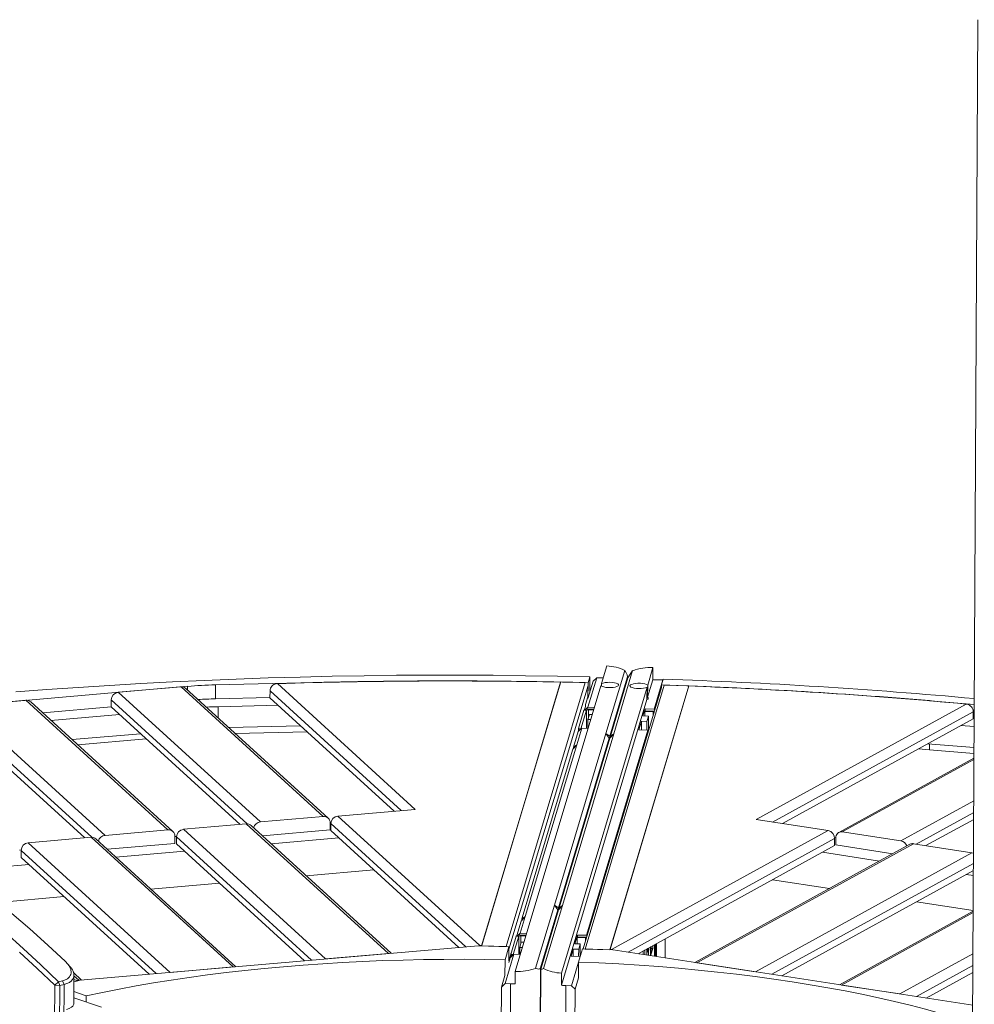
# Model space of a CAD drawing. Header units: millimetres. Extents: x 0 to 420, y 0 to 297.
# Tile 92 of 131: x 312 to 332, y 137 to 159. Entities that reach past the tile are written whole.
import ezdxf

# ---------------------------------------------------------------- set-up
doc = ezdxf.new("R2010")
doc.units = ezdxf.units.MM

msp = doc.modelspace()

# ---------------------------------------------------------------- linework, layer by layer
at = {"color": 7, "linetype": 'Continuous', "lineweight": 18}
for p, q in [((332.495, 158.696), (332.379, 136.478)), ((324.272, 144.181), (324.387, 144.566)), ((324.368, 143.09), (324.781, 144.47)), ((324.539, 143.083), (324.951, 144.463)), ((325.28, 144.149), (325.395, 144.534)), ((325.395, 144.534), (325.393, 144.266)), ((324.167, 144.307), (323.975, 143.665)), ((323.976, 144.199), (324.014, 144.325)), ((324.014, 144.325), (324.012, 143.98)), ((324.087, 144.232), (324.167, 144.307)), ((324.167, 144.307), (324.287, 144.303)), ((324.834, 144.305), (324.454, 143.034)), ((324.845, 144.303), (324.465, 143.032)), ((324.836, 144.273), (324.837, 144.322)), ((325.278, 143.881), (325.393, 144.266)), ((325.613, 144.262), (325.421, 143.621)), ((325.613, 144.262), (325.494, 144.265)), ((325.619, 144.276), (325.581, 144.15)), ((325.614, 144.261), (325.613, 144.262)), ((315.223, 144.121), (306.781, 143.391)), ((315.082, 144.108), (313.709, 143.99)), ((318.187, 141.274), (315.082, 144.108)), ((318.295, 141.239), (315.189, 144.073)), ((315.832, 143.847), (315.834, 144.154)), ((318.015, 144.206), (315.834, 144.154)), ((320.2, 141.431), (317.188, 144.18)), ((321.65, 138.446), (323.378, 144.217)), ((323.377, 144.213), (321.652, 138.454)), ((322.188, 138.43), (323.916, 144.201)), ((322.247, 138.371), (323.976, 144.142)), ((322.386, 137.884), (324.257, 144.131)), ((323.378, 144.217), (323.916, 144.201)), ((323.396, 137.852), (325.265, 144.099)), ((323.872, 138.379), (325.581, 144.092)), ((323.915, 138.377), (325.641, 144.148)), ((323.974, 143.854), (324.087, 144.232)), ((323.976, 144.199), (323.974, 143.893)), ((323.976, 144.142), (323.974, 143.893)), ((324.272, 144.181), (324.272, 144.122)), ((324.453, 138.361), (326.179, 144.132)), ((326.178, 144.129), (324.456, 138.369)), ((325.263, 143.831), (325.265, 144.099)), ((325.28, 144.149), (325.278, 143.881)), ((325.581, 144.092), (325.581, 144.15)), ((326.179, 144.132), (325.641, 144.148)), ((311.688, 143.815), (310.315, 143.696)), ((314.794, 140.981), (311.688, 143.815)), ((313.555, 143.67), (313.556, 143.823)), ((313.709, 143.99), (316.815, 141.155)), ((317.025, 143.876), (315.832, 143.847)), ((317.026, 144.022), (317.025, 143.869)), ((319.739, 141.391), (317.025, 143.869)), ((323.395, 137.584), (325.263, 143.831)), ((323.974, 143.893), (323.923, 143.721)), ((323.923, 143.721), (323.974, 143.893)), ((310.315, 143.696), (313.421, 140.862)), ((314.901, 140.946), (311.795, 143.78)), ((313.555, 143.67), (312.057, 143.541)), ((313.555, 143.67), (316.37, 141.101)), ((317.203, 143.706), (315.891, 143.675)), ((323.886, 143.599), (323.766, 143.196)), ((323.822, 143.194), (323.942, 143.597)), ((323.942, 143.597), (323.886, 143.599)), ((323.901, 143.612), (323.923, 143.683)), ((323.923, 143.721), (323.923, 143.683)), ((323.925, 143.619), (323.975, 143.665)), ((323.975, 143.665), (324.116, 143.661)), ((323.986, 143.608), (323.99, 143.624)), ((323.986, 143.608), (324.099, 143.604)), ((324.104, 143.62), (323.99, 143.624)), ((325.222, 143.627), (325.176, 143.472)), ((325.421, 143.621), (325.222, 143.627)), ((325.222, 143.627), (325.222, 143.585)), ((325.436, 143.607), (325.421, 143.621)), ((327.649, 141.209), (332.239, 143.734)), ((332.417, 143.725), (331.441, 143.807)), ((313.736, 143.505), (312.239, 143.375)), ((323.975, 143.394), (323.974, 143.201)), ((324.009, 143.508), (323.975, 143.394)), ((323.975, 143.394), (324.036, 143.392)), ((324.07, 143.507), (324.009, 143.508)), ((325.176, 143.472), (325.295, 143.469)), ((325.216, 143.569), (325.221, 143.585)), ((325.4, 143.564), (325.216, 143.569)), ((325.216, 143.569), (325.216, 143.471)), ((325.221, 143.585), (325.404, 143.58)), ((325.295, 143.469), (325.261, 143.354)), ((325.295, 143.469), (325.294, 143.15)), ((325.4, 143.564), (325.404, 143.58)), ((328.225, 141.121), (332.393, 143.413)), ((332.394, 143.566), (332.393, 143.413)), ((332.415, 143.419), (332.393, 143.42)), ((310.161, 143.377), (312.977, 140.807)), ((316.123, 143.221), (317.694, 143.258)), ((323.837, 143.205), (323.729, 142.841)), ((323.837, 143.205), (323.757, 143.13)), ((323.765, 143.194), (323.765, 143.137)), ((323.822, 143.194), (323.766, 143.196)), ((323.978, 143.2), (323.837, 143.205)), ((325.142, 143.358), (325.084, 143.166)), ((325.084, 143.166), (325.284, 143.16)), ((325.142, 143.358), (325.141, 143.164)), ((325.261, 143.354), (325.142, 143.358)), ((325.261, 143.354), (325.26, 143.161)), ((332.414, 143.239), (332.122, 143.264)), ((312.699, 142.955), (314.196, 143.085)), ((314.321, 142.971), (312.824, 142.841)), ((317.836, 143.129), (316.265, 143.091)), ((323.243, 139.335), (324.368, 143.09)), ((324.44, 142.988), (323.329, 139.279)), ((324.452, 142.986), (323.342, 139.276)), ((323.416, 139.328), (324.539, 143.083)), ((323.655, 142.79), (323.757, 143.13)), ((324.368, 143.09), (324.44, 142.988)), ((324.454, 143.034), (324.368, 143.09)), ((324.44, 142.988), (324.44, 142.946)), ((324.539, 143.083), (324.452, 142.986)), ((324.453, 142.988), (324.454, 143.034)), ((324.465, 143.032), (324.539, 143.083)), ((324.465, 143.001), (324.465, 143.032)), ((325.284, 143.16), (325.175, 142.796)), ((325.284, 143.16), (325.298, 143.146)), ((322.53, 139.034), (323.642, 142.744)), ((323.729, 142.841), (322.604, 139.085)), ((323.642, 142.744), (323.729, 142.841)), ((323.729, 142.841), (323.655, 142.79)), ((323.655, 142.79), (323.655, 142.759)), ((325.175, 142.796), (324.052, 139.041)), ((325.188, 142.778), (325.175, 142.796)), ((325.175, 142.796), (325.19, 142.786)), ((331.436, 142.735), (331.196, 142.755)), ((331.397, 142.865), (332.412, 142.78)), ((332.411, 142.652), (331.436, 142.735)), ((332.411, 142.55), (329.455, 140.924)), ((316.815, 141.155), (318.187, 141.274)), ((318.509, 141.285), (320.2, 141.431)), ((321.614, 138.451), (318.509, 141.285)), ((316.507, 141.112), (315.134, 140.994)), ((319.613, 138.278), (316.507, 141.112)), ((319.676, 138.283), (316.614, 141.077)), ((318.338, 140.981), (318.339, 141.134)), ((318.356, 141.129), (318.339, 141.128)), ((318.356, 141.119), (318.355, 140.965)), ((329.224, 140.967), (327.649, 141.209)), ((331.362, 140.638), (332.404, 141.211)), ((313.114, 140.819), (311.741, 140.7)), ((316.219, 137.985), (313.114, 140.819)), ((313.421, 140.862), (314.794, 140.981)), ((314.945, 140.687), (314.946, 140.841)), ((314.982, 140.838), (314.946, 140.835)), ((314.98, 140.674), (314.981, 140.827)), ((315.134, 140.994), (318.24, 138.159)), ((316.86, 140.853), (318.338, 140.981)), ((317.051, 140.679), (318.529, 140.806)), ((321.153, 138.411), (318.355, 140.965)), ((324.491, 138.364), (329.224, 140.967)), ((329.39, 140.811), (329.363, 140.815)), ((329.389, 140.653), (329.39, 140.806)), ((329.533, 140.937), (330.811, 140.74)), ((311.741, 140.7), (314.847, 137.866)), ((316.282, 137.99), (313.221, 140.784)), ((313.466, 140.56), (314.945, 140.687)), ((314.98, 140.674), (317.78, 138.12)), ((325.068, 138.275), (329.364, 140.638)), ((331.01, 140.667), (326.313, 138.084)), ((331.088, 140.68), (326.355, 138.077)), ((329.365, 140.792), (329.364, 140.638)), ((329.389, 140.653), (330.635, 140.461)), ((332.366, 140.483), (331.088, 140.68)), ((311.588, 140.545), (311.552, 140.541)), ((311.587, 140.381), (311.588, 140.534)), ((311.587, 140.381), (314.386, 137.826)), ((313.657, 140.385), (315.155, 140.515)), ((327.633, 137.88), (332.366, 140.483)), ((329.099, 140.493), (330.344, 140.301)), ((310.284, 140.094), (311.761, 140.222)), ((317.818, 139.979), (319.295, 140.107)), ((328.209, 137.792), (332.398, 140.095)), ((332.241, 140.009), (332.397, 139.985)), ((314.424, 139.686), (315.921, 139.815)), ((328.01, 139.893), (329.255, 139.702)), ((311.087, 139.397), (312.528, 139.522)), ((322.83, 137.955), (323.243, 139.335)), ((323.003, 137.948), (323.416, 139.328)), ((323.243, 139.335), (323.315, 139.233)), ((323.329, 139.279), (323.243, 139.335)), ((323.416, 139.328), (323.329, 139.23)), ((323.342, 139.276), (323.416, 139.328)), ((331.151, 139.41), (332.393, 139.218)), ((322.604, 139.085), (322.495, 138.722)), ((322.517, 138.988), (322.604, 139.085)), ((322.604, 139.085), (322.53, 139.034)), ((323.315, 139.233), (322.935, 137.962)), ((323.329, 139.23), (322.949, 137.96)), ((323.315, 139.233), (323.315, 139.185)), ((323.329, 139.231), (323.329, 139.279)), ((323.342, 139.246), (323.342, 139.276)), ((332.393, 139.203), (329.473, 137.597)), ((322.422, 138.671), (322.517, 138.988)), ((322.53, 139.034), (322.53, 139.003)), ((324.052, 139.041), (323.943, 138.677)), ((324.065, 139.022), (324.052, 139.041)), ((324.052, 139.041), (324.067, 139.031)), ((322.407, 138.658), (322.286, 138.255)), ((322.342, 138.254), (322.462, 138.657)), ((322.462, 138.657), (322.407, 138.658)), ((322.448, 138.679), (322.495, 138.722)), ((322.495, 138.722), (322.636, 138.718)), ((322.506, 138.667), (322.511, 138.683)), ((322.506, 138.667), (322.62, 138.664)), ((322.624, 138.68), (322.511, 138.683)), ((323.744, 138.683), (323.686, 138.491)), ((323.739, 138.629), (323.744, 138.645)), ((323.943, 138.677), (323.744, 138.683)), ((323.744, 138.683), (323.744, 138.645)), ((323.744, 138.645), (323.927, 138.639)), ((323.957, 138.663), (323.943, 138.677)), ((312.879, 137.696), (321.581, 138.448)), ((321.581, 138.448), (322.248, 138.428)), ((321.595, 138.448), (321.614, 138.451)), ((321.652, 138.454), (321.614, 138.451)), ((321.65, 138.446), (322.188, 138.43)), ((321.65, 138.446), (321.65, 138.446)), ((322.162, 138.142), (322.248, 138.428)), ((322.188, 138.43), (322.188, 138.43)), ((322.248, 138.428), (322.246, 138.122)), ((322.517, 138.528), (322.483, 138.413)), ((322.578, 138.526), (322.517, 138.528)), ((323.686, 138.491), (323.806, 138.488)), ((323.739, 138.629), (323.738, 138.49)), ((323.922, 138.623), (323.739, 138.629)), ((323.806, 138.488), (323.772, 138.373)), ((323.806, 138.488), (323.805, 138.216)), ((323.922, 138.623), (323.927, 138.639)), ((325.351, 138.252), (325.352, 138.432)), ((325.393, 138.454), (325.392, 138.389)), ((325.428, 138.22), (325.43, 138.474)), ((325.448, 138.485), (325.447, 138.217)), ((325.464, 138.214), (325.466, 138.494)), ((325.474, 138.499), (325.473, 138.213)), ((325.661, 138.184), (325.663, 138.603)), ((318.24, 138.159), (319.613, 138.278)), ((322.357, 138.261), (322.165, 137.62)), ((322.247, 138.371), (322.246, 138.122)), ((322.297, 138.294), (322.246, 138.122)), ((322.357, 138.261), (322.277, 138.187)), ((322.286, 138.253), (322.285, 138.195)), ((322.342, 138.254), (322.286, 138.255)), ((322.498, 138.257), (322.357, 138.261)), ((322.483, 138.413), (322.482, 138.257)), ((322.483, 138.413), (322.544, 138.411)), ((323.652, 138.377), (323.606, 138.222)), ((323.606, 138.222), (323.805, 138.216)), ((323.805, 138.216), (323.614, 137.575)), ((323.652, 138.377), (323.651, 138.221)), ((323.772, 138.373), (323.652, 138.377)), ((323.856, 138.379), (323.77, 138.093)), ((323.772, 138.373), (323.771, 138.217)), ((323.805, 138.216), (323.806, 138.215)), ((323.856, 138.379), (324.522, 138.359)), ((323.915, 138.377), (323.915, 138.377)), ((324.453, 138.361), (323.915, 138.377)), ((324.453, 138.361), (324.453, 138.361)), ((324.456, 138.369), (324.456, 138.361)), ((324.456, 138.369), (324.491, 138.364)), ((324.509, 138.36), (324.491, 138.364)), ((324.522, 138.359), (332.383, 137.149)), ((325.218, 138.312), (325.218, 138.358)), ((325.261, 138.323), (325.262, 138.382)), ((325.275, 138.388), (325.283, 138.388)), ((325.339, 138.424), (325.338, 138.234)), ((325.392, 138.389), (325.351, 138.252)), ((325.352, 138.391), (325.392, 138.389)), ((312.679, 137.966), (312.623, 138.026)), ((322.162, 138.142), (322.16, 137.798)), ((322.246, 138.084), (322.277, 138.187)), ((323.77, 138.093), (323.768, 137.748)), ((326.355, 138.077), (327.633, 137.88)), ((312.909, 137.699), (312.731, 137.861)), ((312.736, 137.172), (312.739, 137.807)), ((314.847, 137.866), (316.219, 137.985)), ((322.085, 137.546), (322.16, 137.797)), ((322.385, 137.616), (322.386, 137.884)), ((322.935, 137.962), (322.82, 115.896)), ((322.946, 137.947), (322.832, 115.877)), ((323.395, 137.584), (323.396, 137.852)), ((331.369, 137.305), (332.386, 137.864)), ((312.316, 136.754), (312.32, 137.583)), ((312.32, 137.583), (312.402, 137.661)), ((312.32, 137.583), (312.433, 137.58)), ((312.402, 137.661), (312.494, 137.683)), ((312.433, 137.58), (312.402, 137.661)), ((312.433, 137.58), (312.428, 136.674)), ((312.525, 137.601), (312.433, 137.58)), ((312.494, 137.683), (312.525, 137.601)), ((312.52, 136.696), (312.525, 137.601)), ((312.738, 137.714), (312.808, 137.69)), ((312.826, 137.684), (312.738, 137.714)), ((312.738, 137.663), (312.879, 137.696)), ((312.826, 137.684), (312.738, 137.663)), ((312.808, 137.69), (312.847, 137.693)), ((312.826, 137.684), (312.826, 137.684)), ((312.867, 137.693), (312.847, 137.693)), ((322.165, 137.62), (322.085, 137.546)), ((322.165, 137.62), (322.284, 137.616)), ((322.169, 115.398), (322.284, 137.616)), ((323.378, 115.36), (323.494, 137.579)), ((323.614, 137.575), (323.494, 137.579)), ((323.614, 137.575), (323.693, 137.496)), ((323.693, 137.496), (323.768, 137.748)), ((329.515, 137.59), (330.793, 137.394)), ((312.737, 137.446), (313.011, 137.351)), ((321.97, 115.48), (322.085, 137.546)), ((323.578, 115.431), (323.693, 137.496)), ((313.343, 137.102), (312.736, 137.312)), ((313.011, 137.351), (313.01, 137.218))]:
    msp.add_line(p, q, dxfattribs=at)
at = {"color": 8, "linetype": 'Continuous', "lineweight": 18}
for p, q in [((324.834, 144.265), (324.834, 144.305)), ((315.222, 144.043), (315.223, 144.121)), ((318.015, 144.203), (318.015, 144.206)), ((316.526, 141.113), (313.556, 143.823)), ((317.026, 144.022), (319.893, 141.405)), ((315.891, 143.675), (315.89, 143.434)), ((323.942, 143.597), (323.94, 143.202)), ((323.986, 143.608), (323.985, 143.427)), ((331.441, 143.805), (331.441, 143.807)), ((313.132, 140.82), (310.162, 143.53)), ((325.4, 143.564), (325.399, 143.485)), ((332.394, 143.566), (328.008, 141.154)), ((323.822, 143.194), (323.822, 143.192)), ((331.436, 142.862), (331.436, 142.735)), ((332.411, 142.52), (329.533, 140.937)), ((330.811, 140.74), (332.406, 141.617)), ((332.405, 141.364), (331.145, 140.671)), ((318.356, 141.119), (321.307, 138.424)), ((317.934, 138.133), (314.981, 140.827)), ((329.365, 140.792), (324.851, 138.309)), ((314.54, 137.84), (311.588, 140.534)), ((332.399, 140.248), (327.992, 137.825)), ((332.393, 139.173), (329.515, 137.59)), ((322.462, 138.657), (322.46, 138.258)), ((322.506, 138.667), (322.505, 138.487)), ((323.922, 138.623), (323.922, 138.544)), ((325.347, 138.429), (325.346, 138.233)), ((325.466, 138.494), (325.464, 138.214)), ((322.342, 138.254), (322.342, 138.252)), ((330.793, 137.394), (332.388, 138.271)), ((332.387, 138.017), (331.152, 137.338)), ((312.847, 137.693), (312.739, 137.791))]:
    msp.add_line(p, q, dxfattribs=at)
at = {"color": 7, "linetype": 'Continuous', "lineweight": 18, "flags": 128}
for points in [[(324.014, 144.325), (323.311, 144.341), (322.607, 144.353), (321.902, 144.361), (321.198, 144.365), (320.493, 144.365), (319.789, 144.361), (319.086, 144.353), (318.383, 144.341), (317.682, 144.324), (316.982, 144.304), (316.284, 144.28), (315.588, 144.251), (314.895, 144.219), (314.204, 144.183), (313.516, 144.142), (312.831, 144.098), (312.15, 144.05), (311.472, 143.998)], [(324.308, 144.302), (324.3, 144.303), (324.287, 144.303)], [(324.257, 144.131), (324.283, 144.117), (324.32, 144.106), (324.366, 144.098), (324.418, 144.094), (324.472, 144.094), (324.523, 144.098), (324.569, 144.105), (324.606, 144.116), (324.631, 144.13), (324.643, 144.145), (324.641, 144.16), (324.624, 144.175), (324.594, 144.188), (324.554, 144.198), (324.505, 144.205), (324.452, 144.208), (324.399, 144.207), (324.349, 144.202), (324.305, 144.193), (324.272, 144.181)], [(325.265, 144.099), (325.231, 144.087), (325.188, 144.079), (325.138, 144.073), (325.084, 144.072), (325.032, 144.075), (324.983, 144.082), (324.943, 144.092), (324.913, 144.105), (324.896, 144.12), (324.893, 144.136), (324.905, 144.151), (324.93, 144.164), (324.967, 144.175), (325.013, 144.183), (325.065, 144.187), (325.119, 144.187), (325.17, 144.182), (325.217, 144.174), (325.254, 144.163), (325.28, 144.149)], [(325.278, 143.881), (325.285, 143.875), (325.289, 143.869), (325.291, 143.862), (325.291, 143.856), (325.287, 143.849), (325.282, 143.843), (325.274, 143.837), (325.263, 143.831)], [(325.427, 143.579), (325.423, 143.579), (325.404, 143.58)], [(323.802, 143.172), (323.801, 143.172), (323.788, 143.176), (323.777, 143.18), (323.77, 143.185), (323.766, 143.191), (323.766, 143.196)], [(323.823, 143.191), (323.822, 143.192), (323.822, 143.194)], [(332.366, 140.483), (332.394, 140.476), (332.4, 140.474)], [(312.557, 138.101), (312.168, 138.464), (311.776, 138.815), (311.381, 139.155)], [(311.243, 138.737), (311.633, 138.39), (312.019, 138.031), (312.402, 137.661)], [(323.95, 138.638), (323.945, 138.638), (323.927, 138.639)], [(312.32, 137.583), (311.938, 137.952), (311.553, 138.31)], [(322.324, 138.231), (322.322, 138.231), (322.308, 138.235), (322.298, 138.24), (322.29, 138.245), (322.286, 138.25), (322.286, 138.255)], [(325.179, 138.258), (325.178, 138.313), (325.178, 138.336)], [(325.219, 138.252), (325.219, 138.253), (325.218, 138.312)], [(325.262, 138.245), (325.262, 138.269), (325.261, 138.323)], [(325.275, 138.388), (325.275, 138.374), (325.276, 138.34), (325.277, 138.316), (325.28, 138.306), (325.283, 138.311), (325.287, 138.331), (325.29, 138.361), (325.291, 138.398)], [(313.011, 137.351), (313.365, 137.428), (313.727, 137.501), (314.099, 137.57), (314.478, 137.636), (314.864, 137.698), (315.258, 137.757), (315.659, 137.811), (316.066, 137.862), (316.478, 137.909), (316.896, 137.952), (317.319, 137.99), (317.747, 138.025), (318.178, 138.056), (318.613, 138.082), (319.051, 138.104), (319.492, 138.123), (319.934, 138.136), (320.379, 138.146), (320.824, 138.151), (321.27, 138.153), (321.716, 138.15), (322.162, 138.142)], [(323.77, 138.093), (324.212, 138.074), (324.652, 138.051), (325.09, 138.024), (325.524, 137.992), (325.955, 137.957), (326.382, 137.917), (326.804, 137.874), (327.221, 137.826), (327.632, 137.775), (328.038, 137.719), (328.438, 137.66), (328.83, 137.597), (329.216, 137.531), (329.593, 137.461), (329.963, 137.387), (330.324, 137.31), (330.676, 137.23), (331.019, 137.146), (331.353, 137.059), (331.676, 136.969), (331.989, 136.876), (332.292, 136.78)], [(312.58, 137.057), (312.638, 137.078), (312.684, 137.102), (312.716, 137.128), (312.733, 137.155), (312.736, 137.172)]]:
    msp.add_lwpolyline(points, dxfattribs=at)
at = {"color": 7, "linetype": 'Continuous', "lineweight": 18}
for centre, radius, start, end in [((324.36, 143.599), 0.967, 64.2031, 88.3637), ((325.381, 143.206), 1.328, 89.4037, 108.8702), ((325.432, 142.182), 2.084, 88.3135, 91.073), ((321.83, 28.537), 115.801, 84.75437, 88.12513), ((315.095, 143.969), 0.14, 48.127, 95.6186), ((316.061, 134.341), 9.815, 91.3282, 94.8994), ((320.925, 23.781), 120.457, 88.83346, 91.77764), ((320.869, 23.577), 120.662, 88.52455, 91.35522), ((321.789, 28.974), 115.239, 85.19518, 88.11402), ((321.817, 30.363), 113.849, 84.74769, 87.8048), ((311.702, 143.676), 0.14, 48.1259, 95.6196), ((313.726, 143.82), 0.17, 95.7701, 178.9229), ((316.068, 133.82), 10.03, 91.3489, 93.5103), ((316.082, 135.609), 8.069, 91.3529, 93.1658), ((323.966, 143.495), 0.131, 79.3063, 127.3988), ((323.975, 143.554), 0.0546, 79.3119, 127.3932), ((325.398, 143.459), 0.105, 76.6994, 89.0723), ((318.202, 141.137), 0.138, 358.6746, 95.9058), ((318.526, 141.115), 0.17, 95.7691, 178.9218), ((316.521, 140.973), 0.14, 48.1252, 95.6204), ((316.832, 140.985), 0.171, 95.9041, 165.0416), ((313.127, 140.68), 0.14, 48.1252, 95.6205), ((313.439, 140.692), 0.171, 95.904, 165.0417), ((314.808, 140.844), 0.138, 358.6746, 95.9059), ((315.152, 140.824), 0.17, 95.7683, 178.9247), ((329.188, 140.794), 0.177, 359.3808, 78.3992), ((329.515, 140.813), 0.125, 81.738, 183.4758), ((311.758, 140.531), 0.17, 95.7702, 178.9228), ((330.779, 140.572), 0.172, 19.4981, 79.0686), ((331.068, 140.56), 0.122, 80.6233, 118.3754), ((322.486, 138.554), 0.131, 79.3062, 127.3989), ((322.496, 138.613), 0.0546, 79.312, 127.3932), ((323.92, 138.518), 0.105, 76.6917, 89.0871), ((322.347, 138.253), 0.00501, 172.1818, 234.4881), ((322.666, 138.477), 2.639, 354.8638, 358.4546), ((322.4, 139.212), 1.329, 269.4015, 288.8663), ((323.424, 138.819), 0.968, 244.209, 268.3647), ((322.346, 139.698), 2.082, 268.3116, 271.073), ((323.552, 139.58), 2.002, 265.4921, 268.327)]:
    msp.add_arc(centre, radius, start, end, dxfattribs=at)
for centre, major_axis, ratio, start_param, end_param in [((324.24, 144.897), (-0.586, 0.607), 0.186265, 3.245831, 3.768146), ((325.446, 144.86), (0.6, 0.579), 0.107257, 2.430763, 2.953078), ((322.34, 138.554), (-0.586, 0.607), 0.186265, 2.723516, 3.245831), ((323.549, 138.517), (0.6, 0.579), 0.107257, 2.953078, 3.475393)]:
    msp.add_ellipse(centre, major_axis=major_axis, ratio=ratio, start_param=start_param, end_param=end_param, dxfattribs=at)
for points, knots in [([(317.188, 144.18), (317.17, 144.178), (317.133, 144.173), (317.084, 144.145), (317.047, 144.104), (317.029, 144.06), (317.027, 144.032), (317.026, 144.022)], [0, 0, 0, 0, 0.219192, 0.438426, 0.655886, 0.869921, 1, 1, 1, 1]), ([(332.239, 143.734), (332.257, 143.731), (332.292, 143.724), (332.339, 143.692), (332.374, 143.649), (332.391, 143.605), (332.393, 143.577), (332.394, 143.566)], [0, 0, 0, 0, 0.219183, 0.438441, 0.655882, 0.869916, 1, 1, 1, 1]), ([(312.494, 137.683), (312.52, 137.69), (312.571, 137.706), (312.627, 137.745), (312.665, 137.794), (312.681, 137.85), (312.678, 137.912), (312.656, 137.975), (312.617, 138.04), (312.577, 138.081), (312.557, 138.101)], [0, 0, 0, 0, 0.124104, 0.249641, 0.373401, 0.499325, 0.623774, 0.749306, 0.874553, 1, 1, 1, 1]), ([(312.679, 137.966), (312.681, 137.963), (312.689, 137.953), (312.699, 137.937), (312.715, 137.908), (312.731, 137.871), (312.74, 137.826), (312.739, 137.775), (312.721, 137.721), (312.674, 137.668), (312.61, 137.626), (312.553, 137.61), (312.525, 137.601)], [0, 0, 0, 0, 0.01871, 0.066939, 0.104075, 0.210953, 0.3099, 0.400939, 0.560326, 0.7129, 0.859238, 1, 1, 1, 1])]:
    msp.add_open_spline(points, degree=3, knots=knots, dxfattribs=at)

doc.saveas('drawing.dxf')
